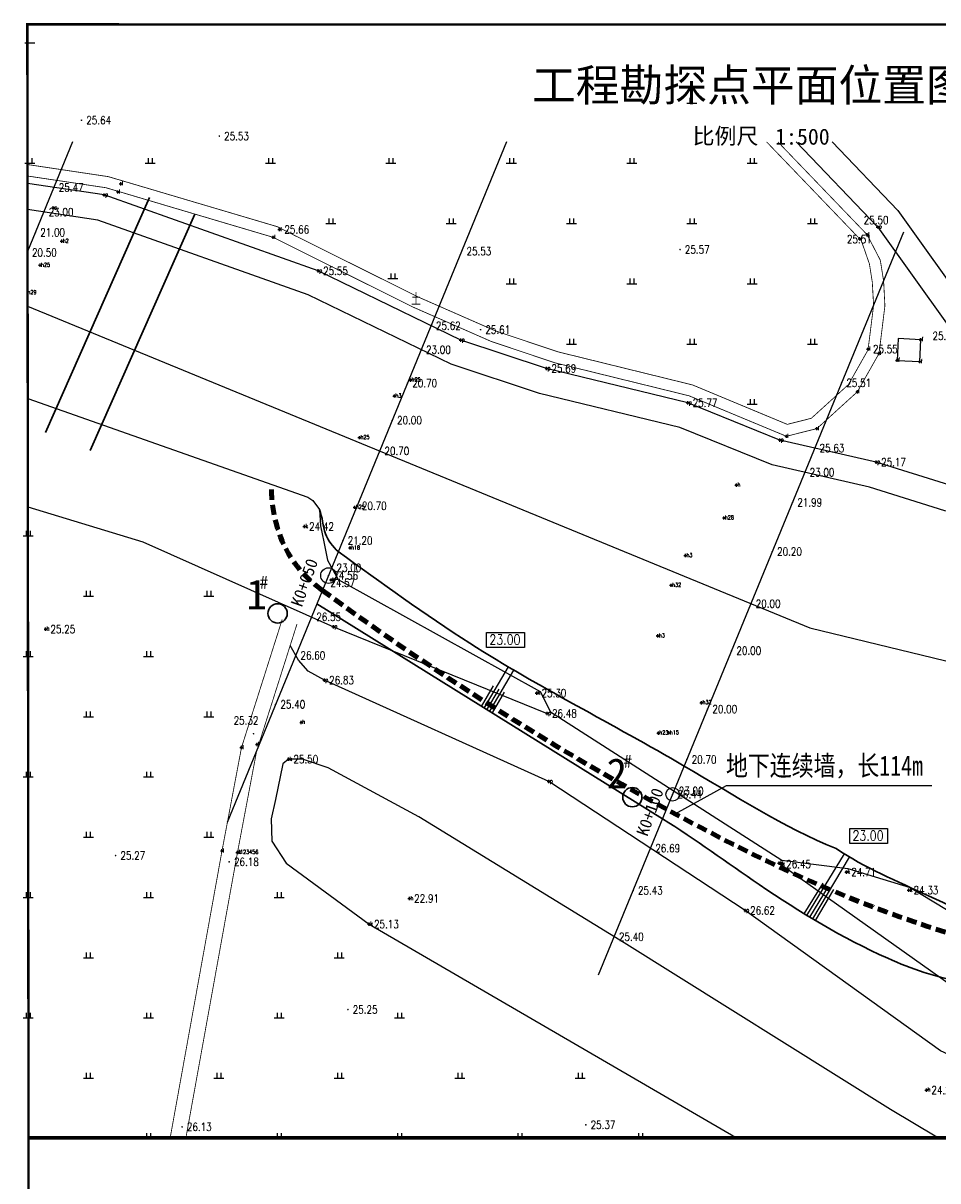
# Model space of a CAD drawing. Extents: x 475446 to 490894, y 3788879 to 3821323.
# Tile 24 of 75: x 484349 to 484463, y 3817415 to 3817559. Entities that reach past the tile are written whole.
import ezdxf
from ezdxf.enums import TextEntityAlignment as Align

# ---------------------------------------------------------------- set-up
doc = ezdxf.new("R2010")
doc.units = 0
doc.header["$LTSCALE"] = 0.5
doc.header["$PDMODE"] = 34
doc.header["$PDSIZE"] = 0.2
doc.linetypes.add('DASHED', pattern=[19.05, 12.7, -6.35])
doc.linetypes.add('X3', pattern=[5, 4, -1])
doc.layers.get('0').update_dxf_attribs({"linetype": 'CONTINUOUS'})
for name, color, linetype in [('DLSS', 4, 'CONTINUOUS'), ('DMTZ', 3, 'CONTINUOUS'), ('dmx', 1, 'CONTINUOUS'), ('GCD', 1, 'CONTINUOUS'), ('JMD', 6, 'CONTINUOUS'), ('SXSS', 5, 'CONTINUOUS'), ('zdh', 7, 'CONTINUOUS'), ('图签', 7, 'CONTINUOUS'), ('钻孔', 7, 'CONTINUOUS')]:
    doc.layers.add(name, color=color, linetype=linetype)
doc.styles.add('-仿宋_GB2312', font='simfang_0.ttf', dxfattribs={"width": 0.8})
doc.styles.add('HT', font='simhei_0.ttf', dxfattribs={"height": 12})
doc.styles.add('HZ', font='rs.shx', dxfattribs={"width": 0.8, "bigfont": 'hztxt.shx'})
doc.styles.get("Standard").update_dxf_attribs({"font": 'rs.shx', "bigfont": 'hztxt.shx'})
doc.styles.add('STANDARD黑体', font='simhei_0.ttf', dxfattribs={"height": 8})
doc.styles.add('黑体', font='simhei_0.ttf')
doc.linetypes.add('10411', pattern='A,2,[150,AAA.SHX,S=1,R=0,X=0,Y=1],2,[151,AAA.SHX,S=1,R=0,X=0,Y=3],1e-11', length=4)
doc.linetypes.add('10421', pattern='A,2,[150,AAA.SHX,S=0.5,R=0,X=0,Y=0.5],1e-11', length=2)
doc.linetypes.add('833', pattern='A,2,[150,AAA.SHX,S=0.8,R=0,X=0,Y=0.8],2,[150,AAA.SHX,S=2,R=0,X=0,Y=2],1e-11', length=4)

# ---------------------------------------------------------------- blocks, each defined once
blk = doc.blocks.new('GC200')
at = {"linetype": 'Continuous', "const_width": 0.2, "flags": 128}
blk.add_lwpolyline([(-0.1, 0, 1), (0.1, 0, 1)], format="xyb", close=True, dxfattribs=at)

msp = doc.modelspace()

# ---------------------------------------------------------------- linework, layer by layer
for p, q in [((484348.78, 3817556.35), (484350.03, 3817556.35)), ((484431.66, 3817549.5), (484431.66, 3817548.85)), ((484431.28, 3817548.85), (484432.53, 3817548.85)), ((484349.16, 3817542), (484349.16, 3817541.35)), ((484349.66, 3817542), (484349.66, 3817541.35)), ((484364.16, 3817542), (484364.16, 3817541.35)), ((484364.66, 3817542), (484364.66, 3817541.35)), ((484379.16, 3817542), (484379.16, 3817541.35)), ((484379.66, 3817542), (484379.66, 3817541.35)), ((484394.16, 3817542), (484394.16, 3817541.35)), ((484394.66, 3817542), (484394.66, 3817541.35)), ((484409.16, 3817542), (484409.16, 3817541.35)), ((484409.66, 3817542), (484409.66, 3817541.35)), ((484424.16, 3817542), (484424.16, 3817541.35)), ((484424.66, 3817542), (484424.66, 3817541.35)), ((484439.16, 3817542), (484439.16, 3817541.35)), ((484439.66, 3817542), (484439.66, 3817541.35)), ((484348.78, 3817541.35), (484350.03, 3817541.35)), ((484363.78, 3817541.35), (484365.03, 3817541.35)), ((484378.78, 3817541.35), (484380.03, 3817541.35)), ((484393.78, 3817541.35), (484395.03, 3817541.35)), ((484408.78, 3817541.35), (484410.03, 3817541.35)), ((484423.78, 3817541.35), (484425.03, 3817541.35)), ((484438.78, 3817541.35), (484440.03, 3817541.35)), ((484386.28, 3817533.85), (484387.53, 3817533.85)), ((484386.66, 3817534.5), (484386.66, 3817533.85)), ((484387.16, 3817534.5), (484387.16, 3817533.85)), ((484401.28, 3817533.85), (484402.53, 3817533.85)), ((484401.66, 3817534.5), (484401.66, 3817533.85)), ((484402.16, 3817534.5), (484402.16, 3817533.85)), ((484416.28, 3817533.85), (484417.53, 3817533.85)), ((484416.66, 3817534.5), (484416.66, 3817533.85)), ((484417.16, 3817534.5), (484417.16, 3817533.85)), ((484431.28, 3817533.85), (484432.53, 3817533.85)), ((484431.66, 3817534.5), (484431.66, 3817533.85)), ((484432.16, 3817534.5), (484432.16, 3817533.85)), ((484446.28, 3817533.85), (484447.53, 3817533.85)), ((484446.66, 3817534.5), (484446.66, 3817533.85)), ((484447.16, 3817534.5), (484447.16, 3817533.85)), ((484394.41, 3817527.65), (484394.41, 3817527)), ((484394.91, 3817527.65), (484394.91, 3817527)), ((484394.03, 3817527), (484395.28, 3817527)), ((484408.78, 3817526.35), (484410.03, 3817526.35)), ((484409.16, 3817527), (484409.16, 3817526.35)), ((484409.66, 3817527), (484409.66, 3817526.35)), ((484423.78, 3817526.35), (484425.03, 3817526.35)), ((484424.16, 3817527), (484424.16, 3817526.35)), ((484424.66, 3817527), (484424.66, 3817526.35)), ((484438.78, 3817526.35), (484440.03, 3817526.35)), ((484439.16, 3817527), (484439.16, 3817526.35)), ((484439.66, 3817527), (484439.66, 3817526.35)), ((484416.28, 3817518.85), (484417.53, 3817518.85)), ((484416.66, 3817519.5), (484416.66, 3817518.85)), ((484417.16, 3817519.5), (484417.16, 3817518.85)), ((484431.28, 3817518.85), (484432.53, 3817518.85)), ((484431.66, 3817519.5), (484431.66, 3817518.85)), ((484432.16, 3817519.5), (484432.16, 3817518.85)), ((484446.28, 3817518.85), (484447.53, 3817518.85)), ((484446.66, 3817519.5), (484446.66, 3817518.85)), ((484447.16, 3817519.5), (484447.16, 3817518.85)), ((484439.16, 3817512), (484439.16, 3817511.35)), ((484439.66, 3817512), (484439.66, 3817511.35)), ((484438.78, 3817511.35), (484440.03, 3817511.35)), ((484348.59, 3817494.96), (484349.84, 3817494.96)), ((484348.96, 3817495.61), (484348.96, 3817494.96)), ((484349.46, 3817495.61), (484349.46, 3817494.96)), ((484356.09, 3817487.46), (484357.34, 3817487.46)), ((484356.46, 3817488.11), (484356.46, 3817487.46)), ((484356.96, 3817488.11), (484356.96, 3817487.46)), ((484371.09, 3817487.46), (484372.34, 3817487.46)), ((484371.46, 3817488.11), (484371.46, 3817487.46)), ((484371.96, 3817488.11), (484371.96, 3817487.46)), ((484348.59, 3817479.96), (484349.84, 3817479.96)), ((484348.96, 3817480.61), (484348.96, 3817479.96)), ((484349.46, 3817480.61), (484349.46, 3817479.96)), ((484363.59, 3817479.96), (484364.84, 3817479.96)), ((484363.96, 3817480.61), (484363.96, 3817479.96)), ((484364.46, 3817480.61), (484364.46, 3817479.96)), ((484356.46, 3817473.11), (484356.46, 3817472.46)), ((484356.96, 3817473.11), (484356.96, 3817472.46)), ((484371.46, 3817473.11), (484371.46, 3817472.46)), ((484371.96, 3817473.11), (484371.96, 3817472.46)), ((484356.09, 3817472.46), (484357.34, 3817472.46)), ((484371.09, 3817472.46), (484372.34, 3817472.46)), ((484348.96, 3817465.61), (484348.96, 3817464.96)), ((484349.46, 3817465.61), (484349.46, 3817464.96)), ((484363.96, 3817465.61), (484363.96, 3817464.96)), ((484364.46, 3817465.61), (484364.46, 3817464.96)), ((484348.59, 3817464.96), (484349.84, 3817464.96)), ((484363.59, 3817464.96), (484364.84, 3817464.96)), ((484356.09, 3817457.46), (484357.34, 3817457.46)), ((484356.46, 3817458.11), (484356.46, 3817457.46)), ((484356.96, 3817458.11), (484356.96, 3817457.46)), ((484371.09, 3817457.46), (484372.34, 3817457.46)), ((484371.46, 3817458.11), (484371.46, 3817457.46)), ((484371.96, 3817458.11), (484371.96, 3817457.46)), ((484348.59, 3817449.96), (484349.84, 3817449.96)), ((484348.96, 3817450.61), (484348.96, 3817449.96)), ((484349.46, 3817450.61), (484349.46, 3817449.96)), ((484363.59, 3817449.96), (484364.84, 3817449.96)), ((484363.96, 3817450.61), (484363.96, 3817449.96)), ((484364.46, 3817450.61), (484364.46, 3817449.96)), ((484379.85, 3817449.96), (484381.1, 3817449.96)), ((484380.23, 3817450.61), (484380.23, 3817449.96)), ((484380.73, 3817450.61), (484380.73, 3817449.96)), ((484356.09, 3817442.46), (484357.34, 3817442.46)), ((484356.46, 3817443.11), (484356.46, 3817442.46)), ((484356.96, 3817443.11), (484356.96, 3817442.46)), ((484387.35, 3817442.46), (484388.6, 3817442.46)), ((484387.73, 3817443.11), (484387.73, 3817442.46)), ((484388.23, 3817443.11), (484388.23, 3817442.46)), ((484348.96, 3817435.61), (484348.96, 3817434.96)), ((484349.46, 3817435.61), (484349.46, 3817434.96)), ((484363.96, 3817435.61), (484363.96, 3817434.96)), ((484364.46, 3817435.61), (484364.46, 3817434.96)), ((484380.23, 3817435.61), (484380.23, 3817434.96)), ((484380.73, 3817435.61), (484380.73, 3817434.96)), ((484395.23, 3817435.61), (484395.23, 3817434.96)), ((484395.73, 3817435.61), (484395.73, 3817434.96)), ((484348.59, 3817434.96), (484349.84, 3817434.96)), ((484363.59, 3817434.96), (484364.84, 3817434.96)), ((484379.85, 3817434.96), (484381.1, 3817434.96)), ((484394.85, 3817434.96), (484396.1, 3817434.96)), ((484356.46, 3817428.11), (484356.46, 3817427.46)), ((484356.96, 3817428.11), (484356.96, 3817427.46)), ((484372.73, 3817428.11), (484372.73, 3817427.46)), ((484373.23, 3817428.11), (484373.23, 3817427.46)), ((484387.73, 3817428.11), (484387.73, 3817427.46)), ((484388.23, 3817428.11), (484388.23, 3817427.46)), ((484402.73, 3817428.11), (484402.73, 3817427.46)), ((484403.23, 3817428.11), (484403.23, 3817427.46)), ((484417.73, 3817428.11), (484417.73, 3817427.46)), ((484418.23, 3817428.11), (484418.23, 3817427.46)), ((484356.09, 3817427.46), (484357.34, 3817427.46)), ((484372.35, 3817427.46), (484373.6, 3817427.46)), ((484387.35, 3817427.46), (484388.6, 3817427.46)), ((484402.35, 3817427.46), (484403.6, 3817427.46)), ((484417.35, 3817427.46), (484418.6, 3817427.46)), ((484363.59, 3817419.96), (484364.84, 3817419.96)), ((484363.96, 3817420.61), (484363.96, 3817419.96)), ((484364.46, 3817420.61), (484364.46, 3817419.96)), ((484379.85, 3817419.96), (484381.1, 3817419.96)), ((484380.23, 3817420.61), (484380.23, 3817419.96)), ((484380.73, 3817420.61), (484380.73, 3817419.96)), ((484394.85, 3817419.96), (484396.1, 3817419.96)), ((484395.23, 3817420.61), (484395.23, 3817419.96)), ((484395.73, 3817420.61), (484395.73, 3817419.96)), ((484409.85, 3817419.96), (484411.1, 3817419.96)), ((484410.23, 3817420.61), (484410.23, 3817419.96)), ((484410.73, 3817420.61), (484410.73, 3817419.96)), ((484424.85, 3817419.96), (484426.1, 3817419.96)), ((484425.23, 3817420.61), (484425.23, 3817419.96)), ((484425.73, 3817420.61), (484425.73, 3817419.96))]:
    msp.add_line(p, q)
at = {"color": 3, "linetype": 'Continuous', "lineweight": 30}
for p, q in [((484351.36, 3817507.85), (484364.34, 3817537.1)), ((484356.93, 3817505.61), (484369.99, 3817535.03))]:
    msp.add_line(p, q, dxfattribs=at)
at = {"color": 4, "linetype": 'Continuous', "lineweight": 30}
msp.add_line((484428.24, 3817459.75), (484385.18, 3817486.51), dxfattribs=at)
at = {"color": 3, "linetype": 'Continuous'}
for p, q in [((484406.03, 3817473.53), (484409.04, 3817478.67)), ((484406.71, 3817473.13), (484409.72, 3817478.26)), ((484405.69, 3817473.74), (484407.19, 3817476.3)), ((484406.37, 3817473.33), (484407.88, 3817475.9)), ((484407.05, 3817472.93), (484408.56, 3817475.5)), ((484429.81, 3817460.37), (484436.21, 3817463.88)), ((484436.21, 3817463.88), (484461.78, 3817463.88)), ((484446.23, 3817447.72), (484450.9, 3817455.37)), ((484446.96, 3817447.28), (484451.53, 3817454.99)), ((484445.89, 3817447.92), (484448.23, 3817451.75)), ((484446.59, 3817447.5), (484448.91, 3817451.34)), ((484447.3, 3817447.08), (484449.59, 3817450.93))]:
    msp.add_line(p, q, dxfattribs=at)
at = {"linetype": 'Continuous', "flags": 128}
msp.add_lwpolyline([(484349.15, 3817523.55), (484446.57, 3817483.52), (484469.03, 3817478.08), (484487.88, 3817476.98), (484507.77, 3817479.8)], dxfattribs=at)
at = {"color": 3, "linetype": 'Continuous'}
for points in [[(484406.33, 3817482.95), (484411.04, 3817482.95), (484411.04, 3817481.06), (484406.33, 3817481.06)], [(484451.56, 3817458.56), (484456.27, 3817458.56), (484456.27, 3817456.67), (484451.56, 3817456.67)]]:
    msp.add_lwpolyline(points, close=True, dxfattribs=at)
at = {"linetype": 'Continuous'}
for centre, radius in [((484386.63, 3817490.03), 0.976), ((484429.49, 3817462.8), 0.841)]:
    msp.add_circle(centre, radius, dxfattribs=at)
at = {"color": 2, "linetype": 'DASHED', "lineweight": 200, "ltscale": 0.2}
for points, start_tangent, end_tangent in [([(484385.87, 3817488.18), (484381.61, 3817492.83), (484379.5, 3817501.37)], (-0.81231, 0.583226), (0.002769, 0.999996)), ([(484478.13, 3817441.45), (484451.16, 3817450.07), (484428.73, 3817460.95), (484385.87, 3817488.18)], (-0.969419, 0.245413), (-0.806412, 0.591355))]:
    msp.add_spline(points, degree=3, dxfattribs=dict(at, start_tangent=start_tangent, end_tangent=end_tangent))
at = {"color": 4, "linetype": 'Continuous', "lineweight": 30}
for points, start_tangent, end_tangent in [([(484387.85, 3817493.01), (484386.25, 3817495.24), (484385.49, 3817498.24)], (-0.740783, 0.671744), (-0.405403, 0.914138)), ([(484428.24, 3817459.75), (484440.28, 3817451.56), (484456.29, 3817442.39), (484465.51, 3817439.53), (484467.77, 3817439.32)], (0.849299, -0.527912), (0.996751, -0.080547)), ([(484449.87, 3817456.04), (484461.37, 3817450.17), (484468.6, 3817446.81), (484477.73, 3817443.62)], (0.831326, -0.555784), (0.977403, -0.211385))]:
    msp.add_spline(points, degree=3, dxfattribs=dict(at, start_tangent=start_tangent, end_tangent=end_tangent))
msp.add_open_spline([(484449.87, 3817456.04), (484443.29, 3817458.72), (484428.49, 3817468.29), (484406.93, 3817479.1), (484393.24, 3817489.11), (484387.85, 3817493.01)], degree=3, knots=[25.996107, 25.996107, 25.996107, 25.996107, 47.60032, 78.36976, 98.334236, 98.334236, 98.334236, 98.334236], dxfattribs=at)
at = {"layer": 'DLSS', "linetype": 'X3', "const_width": 0.1, "flags": 128}
for points, elevation in [([(484441.21, 3817544.01), (484452.99, 3817531.75)], 26.09), ([(484452.99, 3817531.75), (484454.01, 3817528.83), (484454.37, 3817526.55), (484454.53, 3817523.67), (484453.84, 3817518.13), (484451.39, 3817513.8), (484446.77, 3817509.61), (484443.78, 3817508.85), (484431.98, 3817513.76), (484415.22, 3817517.88), (484407.42, 3817520.49), (484397.8, 3817524.71), (484382.39, 3817532.38), (484380.26, 3817533.46), (484359.21, 3817539.69), (484349.13, 3817541.2)], 26.09), ([(484366.92, 3817420.11), (484373.36, 3817455.75), (484375.79, 3817468.62), (484380.86, 3817484.56)], 26.18)]:
    msp.add_lwpolyline(points, dxfattribs=dict(at, elevation=elevation))
at = {"layer": 'DLSS', "linetype": 'Continuous', "const_width": 0.1, "flags": 128}
for points, elevation in [([(484442.62, 3817544.01), (484453.73, 3817532.46)], 26.09), ([(484453.73, 3817532.46), (484455.37, 3817529.28), (484455.78, 3817526.69), (484455.94, 3817523.62), (484455.21, 3817517.68), (484452.51, 3817512.91), (484447.46, 3817508.32), (484443.67, 3817507.37), (484431.54, 3817512.41), (484414.82, 3817516.52), (484406.91, 3817519.17), (484397.21, 3817523.43), (484381.76, 3817531.12), (484379.73, 3817532.14), (484358.91, 3817538.31), (484349.14, 3817539.77)], 26.09), ([(484368.88, 3817420.11), (484375.26, 3817455.4), (484377.67, 3817468.15), (484382.7, 3817483.98)], 26.18)]:
    msp.add_lwpolyline(points, dxfattribs=dict(at, elevation=elevation))
at = {"layer": 'DMTZ', "linetype": '10421', "flags": 128}
for points in [[(484349.17, 3817508.64, 0.00000202, 0.00000202, 0), (484383.62, 3817496.14, 0.00000202, 0.00000202, 0), (484385, 3817493.85, 0, 0, 0), (484386.14, 3817490.84, 0, 0, 0), (484386.96, 3817489.48, 0.00000202, 0.00000202, 0), (484389.36, 3817488.02, 0, 0, 0), (484412.57, 3817475.4, 0.00000203, 0.00000203, 0), (484413.87, 3817472.87, 0.00000203, 0.00000203, 0), (484442.78, 3817454.24, 0.00000203, 0.00000203, 0), (484451.15, 3817453.12, 0.00000202, 0.00000202, 0), (484458.91, 3817450.86, 0.00000202, 0.00000202, 0), (484467.83, 3817445.22, 0.00000202, 0.00000202, 0), (484468.96, 3817444.76, 0, 0, 0), (484469.19, 3817444.64, 0, 0, 0)], [(484380.86, 3817484.56, 0.00000203, 0.00000203, 0), (484380.75, 3817485.2, 0, 0, 0), (484380.71, 3817485.48, 0.00000202, 0.00000202, 0), (484363.13, 3817493.31, 0.00000202, 0.00000202, 0), (484349.18, 3817497.54, 0.00000202, 0.00000202, 0)]]:
    msp.add_lwpolyline(points, format="xyseb", dxfattribs=at)
at = {"layer": 'DMTZ', "linetype": '10411', "flags": 128}
for points in [[(484349.18, 3817498.59), (484363.48, 3817494.25), (484387.26, 3817483.66), (484413.87, 3817472.87)], [(484468.05, 3817433.84), (484465.35, 3817430.63), (484464.64, 3817430.33), (484463.86, 3817430.42), (484462.86, 3817430.88), (484438.55, 3817448.33), (484414.08, 3817464.4), (484386.11, 3817477), (484384.08, 3817478.12), (484382.88, 3817479.49), (484381.85, 3817481.31)], [(484442.78, 3817454.24), (484464.2, 3817439.02), (484465.84, 3817438.85), (484467.77, 3817439.32)]]:
    msp.add_lwpolyline(points, dxfattribs=at)
at = {"layer": 'DMTZ', "linetype": '10411', "elevation": 25.5, "flags": 128}
for points in [[(484381.66, 3817467.17), (484380.93, 3817466.61), (484380.04, 3817462.17), (484379.47, 3817459.73), (484379.55, 3817456.98), (484381.34, 3817454.22), (484391.7, 3817446.63), (484437.34, 3817420.11)], [(484462.41, 3817420.11), (484456.65, 3817423.57), (484423.46, 3817444.3), (484397.89, 3817460), (484386.6, 3817466.09), (484383.4, 3817467.17), (484381.66, 3817467.17)]]:
    msp.add_lwpolyline(points, dxfattribs=at)
at = {"layer": 'dmx', "linetype": 'Continuous'}
msp.add_line((484354.75, 3817544.01), (484349.15, 3817530.37), dxfattribs=at)
for points in [[(484408.81, 3817544.01), (484373.99, 3817459.29)], [(484458.25, 3817532.78), (484420.24, 3817440.28)]]:
    msp.add_lwpolyline(points, dxfattribs=at)
at = {"layer": 'JMD', "linetype": 'Continuous', "elevation": 25.54, "flags": 128}
msp.add_lwpolyline([(484457.46, 3817516.82), (484460.28, 3817516.67), (484460.42, 3817519.39), (484457.6, 3817519.54)], close=True, dxfattribs=at)
at = {"layer": 'SXSS', "linetype": '833', "elevation": 26.09, "flags": 128}
msp.add_lwpolyline([(484444.89, 3817544.01), (484455.07, 3817533.42), (484463.82, 3817521.18), (484467.04, 3817514.25), (484469.09, 3817504.3), (484469.01, 3817502.11), (484468.79, 3817501.16), (484468.21, 3817500.91), (484464.04, 3817501.28), (484454.87, 3817504.15), (484442.87, 3817506.89), (484431.39, 3817511.53), (484413.8, 3817515.81), (484403.1, 3817519.34), (484385.36, 3817527.96), (484358.68, 3817537.41), (484349.14, 3817538.85)], dxfattribs=at)
at = {"layer": 'SXSS', "linetype": 'Continuous', "elevation": 26.09, "flags": 128}
msp.add_lwpolyline([(484449.36, 3817544.01), (484457.56, 3817535.49), (484466.62, 3817522.81), (484470.12, 3817515.26), (484472.33, 3817504.57), (484472.22, 3817501.68), (484471.55, 3817498.84), (484468.74, 3817497.62), (484463.41, 3817498.1), (484454.02, 3817501.04), (484441.9, 3817503.8), (484430.4, 3817508.46), (484412.91, 3817512.71), (484401.89, 3817516.35), (484384.11, 3817524.98), (484357.9, 3817534.27), (484349.14, 3817535.59)], dxfattribs=at)
at = {"layer": 'SXSS', "linetype": 'Continuous', "flags": 128}
msp.add_lwpolyline([(484349.17, 3817512.08), (484384.05, 3817499.81), (484384.68, 3817499.36), (484385.49, 3817498.24), (484385.64, 3817496.24), (484386.05, 3817494.21), (484386.49, 3817491.96), (484387.85, 3817489.54), (484412.98, 3817475.61), (484414.27, 3817473.06), (484443.09, 3817454.62), (484451.31, 3817453.57), (484459.09, 3817451.18), (484467.94, 3817445.83)], dxfattribs=at)
at = {"layer": 'zdh', "linetype": 'Continuous'}
for p in [(484360.77, 3817538.8, 25.64), (484358.68, 3817537.41, 25.47), (484360.4, 3817537.78, 25.59), (484352.34, 3817535.8, 22.99), (484380.53, 3817533.11, 25.66), (484455.07, 3817533.42, 25.5), (484353.4, 3817531.65, 22.87), (484379.73, 3817532.14, 25.61), (484452.82, 3817531.94, 25.46), (484453.73, 3817532.46, 25.51), (484350.7, 3817528.67, 22.9), (484385.36, 3817527.96, 25.55), (484403.1, 3817519.34, 25.62), (484460.39, 3817519.39, 25.52), (484453.85, 3817518.22, 25.55), (484455.21, 3817517.68, 25.55), (484413.8, 3817515.81, 25.69), (484457.46, 3817516.82, 25.54), (484460.28, 3817516.67, 25.33), (484396.86, 3817514.36, 22.89), (484452.51, 3817512.91, 25.5), (484394.83, 3817512.38, 22.89), (484431.39, 3817511.53, 25.77), (484390.5, 3817507.2, 22.86), (484443.67, 3817507.37, 25.69), (484447.46, 3817508.32, 25.66), (484442.87, 3817506.89, 25.63), (484454.87, 3817504.15, 25.17), (484437.44, 3817501.29, 21.99), (484389.9, 3817498.52, 22.89), (484435.89, 3817497.2, 22.9), (484383.62, 3817496.14, 24.42), (484389.31, 3817493.47, 22.88), (484431.09, 3817492.52, 22.85), (484386.96, 3817489.48, 24.56), (484429.31, 3817488.82, 22.86), (484351.39, 3817483.36, 25.25), (484387.26, 3817483.66, 26.55), (484427.66, 3817482.52, 22.87), (484386.11, 3817477, 26.83), (484412.57, 3817475.4, 25.3), (484433.09, 3817474.2, 22.88), (484413.87, 3817472.87, 26.48), (484383.24, 3817471.75, 25.4), (484427.72, 3817470.42, 22.87), (484429.03, 3817470.45, 22.88), (484375.79, 3817468.62, 25.37), (484377.73, 3817469.01, 25.32), (484381.66, 3817467.17, 25.5), (484414.08, 3817464.4, 26.69), (484373.36, 3817455.75, 26.18), (484375.29, 3817455.55, 26.13), (484375.33, 3817455.56, 26.13), (484442.78, 3817454.24, 26.44), (484443.04, 3817454.11, 26.45), (484451.15, 3817453.12, 24.71), (484396.7, 3817449.83, 22.91), (484458.91, 3817450.86, 24.33), (484438.55, 3817448.33, 26.62), (484391.7, 3817446.63, 25.13), (484461.13, 3817425.98, 24.27)]:
    msp.add_point(p, dxfattribs=at)
at = {"layer": '图签', "const_width": 0.3}
msp.add_lwpolyline([(484349.26, 3817281.5), (484541.71, 3817281.5), (484541.71, 3817419.96), (484349.26, 3817419.96), (484349.26, 3817281.5)], dxfattribs=at)
at = {"layer": '钻孔', "const_width": 0.3}
msp.add_lwpolyline([(484541.76, 3817558.61), (484349.11, 3817558.65), (484349.26, 3817420.11), (484541.76, 3817420.11), (484541.76, 3817558.61)], dxfattribs=at)
at = {"layer": '钻孔', "linetype": 'Continuous', "lineweight": 30}
for centre in [(484380.29, 3817485.32), (484424.48, 3817462.44)]:
    msp.add_circle(centre, 1.2, dxfattribs=at)

# ---------------------------------------------------------------- block references
at = {"layer": 'GCD', "linetype": 'Continuous'}
ref = msp.add_blockref('GC200', (484355.86, 3817546.71, 25.64), dxfattribs=dict(at, xscale=0.5, yscale=0.5, zscale=0.5))
ref.add_attrib('height', '25.64', dxfattribs={"linetype": 'Continuous', "height": 1, "style": 'HZ', "width": 0.8}).set_placement((484356.46, 3817546.71), align=Align.MIDDLE_LEFT)
ref = msp.add_blockref('GC200', (484373.03, 3817544.74, 25.53), dxfattribs=dict(at, xscale=0.5, yscale=0.5, zscale=0.5))
ref.add_attrib('height', '25.53', dxfattribs={"linetype": 'Continuous', "height": 1, "style": 'HZ', "width": 0.8}).set_placement((484373.63, 3817544.74, 25.53), align=Align.MIDDLE_LEFT)
ref = msp.add_blockref('GC200', (484352.43, 3817538.35, 25.47), dxfattribs=dict(at, xscale=0.5, yscale=0.5, zscale=0.5))
ref.add_attrib('height', '25.47', dxfattribs={"linetype": 'Continuous', "height": 1, "style": 'HZ', "width": 0.8}).set_placement((484353.03, 3817538.35), align=Align.MIDDLE_LEFT)
ref = msp.add_blockref('GC200', (484351.17, 3817535.28, 23), dxfattribs=dict(at, xscale=0.5, yscale=0.5, zscale=0.5))
ref.add_attrib('height', '23.00', dxfattribs={"linetype": 'Continuous', "height": 1, "style": 'HZ', "width": 0.8}).set_placement((484351.77, 3817535.28, 23), align=Align.MIDDLE_LEFT)
ref = msp.add_blockref('GC200', (484455.07, 3817533.42, 25.5), dxfattribs=dict(at, xscale=0.5, yscale=0.5, zscale=0.5))
ref.add_attrib('height', '25.50', dxfattribs={"linetype": 'Continuous', "height": 1, "style": 'HZ', "width": 0.8}).set_placement((484453.3, 3817534.29, 25.5), align=Align.MIDDLE_LEFT)
ref = msp.add_blockref('GC200', (484350.12, 3817532.74, 21), dxfattribs=dict(at, xscale=0.5, yscale=0.5, zscale=0.5))
ref.add_attrib('height', '21.00', dxfattribs={"linetype": 'Continuous', "height": 1, "style": 'HZ', "width": 0.8}).set_placement((484350.72, 3817532.74, 21), align=Align.MIDDLE_LEFT)
ref = msp.add_blockref('GC200', (484380.53, 3817533.11, 25.66), dxfattribs=dict(at, xscale=0.5, yscale=0.5, zscale=0.5))
ref.add_attrib('height', '25.66', dxfattribs={"linetype": 'Continuous', "height": 1, "style": 'HZ', "width": 0.8}).set_placement((484381.13, 3817533.11, 25.66), align=Align.MIDDLE_LEFT)
ref = msp.add_blockref('GC200', (484453.73, 3817532.46, 25.51), dxfattribs=dict(at, xscale=0.5, yscale=0.5, zscale=0.5))
ref.add_attrib('height', '25.51', dxfattribs={"linetype": 'Continuous', "height": 1, "style": 'HZ', "width": 0.8}).set_placement((484451.21, 3817531.9, 25.51), align=Align.MIDDLE_LEFT)
ref = msp.add_blockref('GC200', (484349.09, 3817530.24, 20.5), dxfattribs=dict(at, xscale=0.5, yscale=0.5, zscale=0.5))
ref.add_attrib('height', '20.50', dxfattribs={"linetype": 'Continuous', "height": 1, "style": 'HZ', "width": 0.8}).set_placement((484349.69, 3817530.24, 20.5), align=Align.MIDDLE_LEFT)
ref = msp.add_blockref('GC200', (484403.22, 3817530.4, 25.53), dxfattribs=dict(at, xscale=0.5, yscale=0.5, zscale=0.5))
ref.add_attrib('height', '25.53', dxfattribs={"linetype": 'Continuous', "height": 1, "style": 'HZ', "width": 0.8}).set_placement((484403.82, 3817530.4), align=Align.MIDDLE_LEFT)
ref = msp.add_blockref('GC200', (484430.42, 3817530.62, 25.57), dxfattribs=dict(at, xscale=0.5, yscale=0.5, zscale=0.5))
ref.add_attrib('height', '25.57', dxfattribs={"linetype": 'Continuous', "height": 1, "style": 'HZ', "width": 0.8}).set_placement((484431.02, 3817530.62, 25.57), align=Align.MIDDLE_LEFT)
ref = msp.add_blockref('GC200', (484385.36, 3817527.96, 25.55), dxfattribs=dict(at, xscale=0.5, yscale=0.5, zscale=0.5))
ref.add_attrib('height', '25.55', dxfattribs={"linetype": 'Continuous', "height": 1, "style": 'HZ', "width": 0.8}).set_placement((484385.96, 3817527.96, 25.55), align=Align.MIDDLE_LEFT)
ref = msp.add_blockref('GC200', (484399.41, 3817521.13, 25.62), dxfattribs=dict(at, xscale=0.5, yscale=0.5, zscale=0.5))
ref.add_attrib('height', '25.62', dxfattribs={"linetype": 'Continuous', "height": 1, "style": 'HZ', "width": 0.8}).set_placement((484400.01, 3817521.13), align=Align.MIDDLE_LEFT)
ref = msp.add_blockref('GC200', (484405.57, 3817520.64, 25.61), dxfattribs=dict(at, xscale=0.5, yscale=0.5, zscale=0.5))
ref.add_attrib('height', '25.61', dxfattribs={"linetype": 'Continuous', "height": 1, "style": 'HZ', "width": 0.8}).set_placement((484406.17, 3817520.64, 25.61), align=Align.MIDDLE_LEFT)
ref = msp.add_blockref('GC200', (484463.82, 3817521.18, 25.3), dxfattribs=dict(at, xscale=0.5, yscale=0.5, zscale=0.5))
ref.add_attrib('height', '25.30', dxfattribs={"linetype": 'Continuous', "height": 1, "style": 'HZ', "width": 0.8}).set_placement((484461.87, 3817519.86, 25.3), align=Align.MIDDLE_LEFT)
ref = msp.add_blockref('GC200', (484398.18, 3817518.15, 23), dxfattribs=dict(at, xscale=0.5, yscale=0.5, zscale=0.5))
ref.add_attrib('height', '23.00', dxfattribs={"linetype": 'Continuous', "height": 1, "style": 'HZ', "width": 0.8}).set_placement((484398.78, 3817518.15, 23), align=Align.MIDDLE_LEFT)
ref = msp.add_blockref('GC200', (484453.85, 3817518.22, 25.55), dxfattribs=dict(at, xscale=0.5, yscale=0.5, zscale=0.5))
ref.add_attrib('height', '25.55', dxfattribs={"linetype": 'Continuous', "height": 1, "style": 'HZ', "width": 0.8}).set_placement((484454.45, 3817518.22, 25.55), align=Align.MIDDLE_LEFT)
ref = msp.add_blockref('GC200', (484413.8, 3817515.81, 25.69), dxfattribs=dict(at, xscale=0.5, yscale=0.5, zscale=0.5))
ref.add_attrib('height', '25.69', dxfattribs={"linetype": 'Continuous', "height": 1, "style": 'HZ', "width": 0.8}).set_placement((484414.4, 3817515.81, 25.69), align=Align.MIDDLE_LEFT)
ref = msp.add_blockref('GC200', (484396.47, 3817513.98, 20.7), dxfattribs=dict(at, xscale=0.5, yscale=0.5, zscale=0.5))
ref.add_attrib('height', '20.70', dxfattribs={"linetype": 'Continuous', "height": 1, "style": 'HZ', "width": 0.8}).set_placement((484397.07, 3817513.98, 20.7), align=Align.MIDDLE_LEFT)
ref = msp.add_blockref('GC200', (484450.54, 3817514.02, 25.51), dxfattribs=dict(at, xscale=0.5, yscale=0.5, zscale=0.5))
ref.add_attrib('height', '25.51', dxfattribs={"linetype": 'Continuous', "height": 1, "style": 'HZ', "width": 0.8}).set_placement((484451.14, 3817514.02), align=Align.MIDDLE_LEFT)
ref = msp.add_blockref('GC200', (484431.39, 3817511.53, 25.77), dxfattribs=dict(at, xscale=0.5, yscale=0.5, zscale=0.5))
ref.add_attrib('height', '25.77', dxfattribs={"linetype": 'Continuous', "height": 1, "style": 'HZ', "width": 0.8}).set_placement((484431.99, 3817511.53, 25.77), align=Align.MIDDLE_LEFT)
ref = msp.add_blockref('GC200', (484394.57, 3817509.36, 20), dxfattribs=dict(at, xscale=0.5, yscale=0.5, zscale=0.5))
ref.add_attrib('height', '20.00', dxfattribs={"linetype": 'Continuous', "height": 1, "style": 'HZ', "width": 0.8}).set_placement((484395.17, 3817509.36, 20), align=Align.MIDDLE_LEFT)
ref = msp.add_blockref('GC200', (484393, 3817505.54, 20.7), dxfattribs=dict(at, xscale=0.5, yscale=0.5, zscale=0.5))
ref.add_attrib('height', '20.70', dxfattribs={"linetype": 'Continuous', "height": 1, "style": 'HZ', "width": 0.8}).set_placement((484393.6, 3817505.54, 20.7), align=Align.MIDDLE_LEFT)
ref = msp.add_blockref('GC200', (484447.2, 3817505.9, 25.63), dxfattribs=dict(at, xscale=0.5, yscale=0.5, zscale=0.5))
ref.add_attrib('height', '25.63', dxfattribs={"linetype": 'Continuous', "height": 1, "style": 'HZ', "width": 0.8}).set_placement((484447.8, 3817505.9), align=Align.MIDDLE_LEFT)
ref = msp.add_blockref('GC200', (484454.87, 3817504.15, 25.17), dxfattribs=dict(at, xscale=0.5, yscale=0.5, zscale=0.5))
ref.add_attrib('height', '25.17', dxfattribs={"linetype": 'Continuous', "height": 1, "style": 'HZ', "width": 0.8}).set_placement((484455.47, 3817504.15, 25.17), align=Align.MIDDLE_LEFT)
ref = msp.add_blockref('GC200', (484445.96, 3817502.88, 23), dxfattribs=dict(at, xscale=0.5, yscale=0.5, zscale=0.5))
ref.add_attrib('height', '23.00', dxfattribs={"linetype": 'Continuous', "height": 1, "style": 'HZ', "width": 0.8}).set_placement((484446.56, 3817502.88, 23), align=Align.MIDDLE_LEFT)
ref = msp.add_blockref('GC200', (484390.19, 3817498.7, 20.7), dxfattribs=dict(at, xscale=0.5, yscale=0.5, zscale=0.5))
ref.add_attrib('height', '20.70', dxfattribs={"linetype": 'Continuous', "height": 1, "style": 'HZ', "width": 0.8}).set_placement((484390.79, 3817498.7, 20.7), align=Align.MIDDLE_LEFT)
ref = msp.add_blockref('GC200', (484444.43, 3817499.14, 21.99), dxfattribs=dict(at, xscale=0.5, yscale=0.5, zscale=0.5))
ref.add_attrib('height', '21.99', dxfattribs={"linetype": 'Continuous', "height": 1, "style": 'HZ', "width": 0.8}).set_placement((484445.03, 3817499.14), align=Align.MIDDLE_LEFT)
ref = msp.add_blockref('GC200', (484383.62, 3817496.14, 24.42), dxfattribs=dict(at, xscale=0.5, yscale=0.5, zscale=0.5))
ref.add_attrib('height', '24.42', dxfattribs={"linetype": 'Continuous', "height": 1, "style": 'HZ', "width": 0.8}).set_placement((484384.22, 3817496.14, 24.42), align=Align.MIDDLE_LEFT)
ref = msp.add_blockref('GC200', (484388.42, 3817494.39, 21.2), dxfattribs=dict(at, xscale=0.5, yscale=0.5, zscale=0.5))
ref.add_attrib('height', '21.20', dxfattribs={"linetype": 'Continuous', "height": 1, "style": 'HZ', "width": 0.8}).set_placement((484389.02, 3817494.39, 21.2), align=Align.MIDDLE_LEFT)
ref = msp.add_blockref('GC200', (484441.91, 3817493.02, 20.2), dxfattribs=dict(at, xscale=0.5, yscale=0.5, zscale=0.5))
ref.add_attrib('height', '20.20', dxfattribs={"linetype": 'Continuous', "height": 1, "style": 'HZ', "width": 0.8}).set_placement((484442.51, 3817493.02, 20.2), align=Align.MIDDLE_LEFT)
ref = msp.add_blockref('GC200', (484387.03, 3817491, 23), dxfattribs=dict(at, xscale=0.5, yscale=0.5, zscale=0.5))
ref.add_attrib('height', '23.00', dxfattribs={"linetype": 'Continuous', "height": 1, "style": 'HZ', "width": 0.8}).set_placement((484387.63, 3817491, 23), align=Align.MIDDLE_LEFT)
ref = msp.add_blockref('GC200', (484386.63, 3817490.03, 24.56), dxfattribs=dict(at, xscale=0.5, yscale=0.5, zscale=0.5))
ref.add_attrib('height', '24.56', dxfattribs={"linetype": 'Continuous', "height": 1, "style": 'HZ', "width": 0.8}).set_placement((484387.23, 3817490.03), align=Align.MIDDLE_LEFT)
ref = msp.add_blockref('GC200', (484386.26, 3817489.13, 24.57), dxfattribs=dict(at, xscale=0.5, yscale=0.5, zscale=0.5))
ref.add_attrib('height', '24.57', dxfattribs={"linetype": 'Continuous', "height": 1, "style": 'HZ', "width": 0.8}).set_placement((484386.86, 3817489.13, 24.57), align=Align.MIDDLE_LEFT)
ref = msp.add_blockref('GC200', (484439.25, 3817486.53, 20), dxfattribs=dict(at, xscale=0.5, yscale=0.5, zscale=0.5))
ref.add_attrib('height', '20.00', dxfattribs={"linetype": 'Continuous', "height": 1, "style": 'HZ', "width": 0.8}).set_placement((484439.85, 3817486.53, 20), align=Align.MIDDLE_LEFT)
ref = msp.add_blockref('GC200', (484384.51, 3817484.88, 26.55), dxfattribs=dict(at, xscale=0.5, yscale=0.5, zscale=0.5))
ref.add_attrib('height', '26.55', dxfattribs={"linetype": 'Continuous', "height": 1, "style": 'HZ', "width": 0.8}).set_placement((484385.11, 3817484.88), align=Align.MIDDLE_LEFT)
ref = msp.add_blockref('GC200', (484351.39, 3817483.36, 25.25), dxfattribs=dict(at, xscale=0.5, yscale=0.5, zscale=0.5))
ref.add_attrib('height', '25.25', dxfattribs={"linetype": 'Continuous', "height": 1, "style": 'HZ', "width": 0.8}).set_placement((484351.99, 3817483.36, 25.25), align=Align.MIDDLE_LEFT)
ref = msp.add_blockref('GC200', (484382.54, 3817480.09, 26.6), dxfattribs=dict(at, xscale=0.5, yscale=0.5, zscale=0.5))
ref.add_attrib('height', '26.60', dxfattribs={"linetype": 'Continuous', "height": 1, "style": 'HZ', "width": 0.8}).set_placement((484383.14, 3817480.09, 26.6), align=Align.MIDDLE_LEFT)
ref = msp.add_blockref('GC200', (484436.84, 3817480.68, 20), dxfattribs=dict(at, xscale=0.5, yscale=0.5, zscale=0.5))
ref.add_attrib('height', '20.00', dxfattribs={"linetype": 'Continuous', "height": 1, "style": 'HZ', "width": 0.8}).set_placement((484437.44, 3817480.68, 20), align=Align.MIDDLE_LEFT)
ref = msp.add_blockref('GC200', (484386.11, 3817477, 26.83), dxfattribs=dict(at, xscale=0.5, yscale=0.5, zscale=0.5))
ref.add_attrib('height', '26.83', dxfattribs={"linetype": 'Continuous', "height": 1, "style": 'HZ', "width": 0.8}).set_placement((484386.71, 3817477, 26.83), align=Align.MIDDLE_LEFT)
ref = msp.add_blockref('GC200', (484412.57, 3817475.4, 25.3), dxfattribs=dict(at, xscale=0.5, yscale=0.5, zscale=0.5))
ref.add_attrib('height', '25.30', dxfattribs={"linetype": 'Continuous', "height": 1, "style": 'HZ', "width": 0.8}).set_placement((484413.17, 3817475.4, 25.3), align=Align.MIDDLE_LEFT)
ref = msp.add_blockref('GC200', (484380.04, 3817474, 25.4), dxfattribs=dict(at, xscale=0.5, yscale=0.5, zscale=0.5))
ref.add_attrib('height', '25.40', dxfattribs={"linetype": 'Continuous', "height": 1, "style": 'HZ', "width": 0.8}).set_placement((484380.64, 3817474), align=Align.MIDDLE_LEFT)
ref = msp.add_blockref('GC200', (484413.87, 3817472.87, 26.48), dxfattribs=dict(at, xscale=0.5, yscale=0.5, zscale=0.5))
ref.add_attrib('height', '26.48', dxfattribs={"linetype": 'Continuous', "height": 1, "style": 'HZ', "width": 0.8}).set_placement((484414.47, 3817472.87, 26.48), align=Align.MIDDLE_LEFT)
ref = msp.add_blockref('GC200', (484433.85, 3817473.41, 20), dxfattribs=dict(at, xscale=0.5, yscale=0.5, zscale=0.5))
ref.add_attrib('height', '20.00', dxfattribs={"linetype": 'Continuous', "height": 1, "style": 'HZ', "width": 0.8}).set_placement((484434.45, 3817473.41, 20), align=Align.MIDDLE_LEFT)
ref = msp.add_blockref('GC200', (484377.29, 3817470.34, 25.32), dxfattribs=dict(at, xscale=0.5, yscale=0.5, zscale=0.5))
ref.add_attrib('height', '25.32', dxfattribs={"linetype": 'Continuous', "height": 1, "style": 'HZ', "width": 0.8}).set_placement((484374.81, 3817471.99, 25.32), align=Align.MIDDLE_LEFT)
ref = msp.add_blockref('GC200', (484381.66, 3817467.17, 25.5), dxfattribs=dict(at, xscale=0.5, yscale=0.5, zscale=0.5))
ref.add_attrib('height', '25.50', dxfattribs={"linetype": 'Continuous', "height": 1, "style": 'HZ', "width": 0.8}).set_placement((484382.26, 3817467.17, 25.5), align=Align.MIDDLE_LEFT)
ref = msp.add_blockref('GC200', (484431.27, 3817467.13, 20.7), dxfattribs=dict(at, xscale=0.5, yscale=0.5, zscale=0.5))
ref.add_attrib('height', '20.70', dxfattribs={"linetype": 'Continuous', "height": 1, "style": 'HZ', "width": 0.8}).set_placement((484431.87, 3817467.13, 20.7), align=Align.MIDDLE_LEFT)
ref = msp.add_blockref('GC200', (484429.49, 3817462.8, 26.44), dxfattribs=dict(at, xscale=0.5, yscale=0.5, zscale=0.5))
ref.add_attrib('height', '26.44', dxfattribs={"linetype": 'Continuous', "height": 1, "style": 'HZ', "width": 0.8}).set_placement((484430.09, 3817462.8), align=Align.MIDDLE_LEFT)
ref = msp.add_blockref('GC200', (484429.66, 3817463.21, 23), dxfattribs=dict(at, xscale=0.5, yscale=0.5, zscale=0.5))
ref.add_attrib('height', '23.00', dxfattribs={"linetype": 'Continuous', "height": 1, "style": 'HZ', "width": 0.8}).set_placement((484430.26, 3817463.21, 23), align=Align.MIDDLE_LEFT)
ref = msp.add_blockref('GC200', (484360.11, 3817455.18, 25.27), dxfattribs=dict(at, xscale=0.5, yscale=0.5, zscale=0.5))
ref.add_attrib('height', '25.27', dxfattribs={"linetype": 'Continuous', "height": 1, "style": 'HZ', "width": 0.8}).set_placement((484360.71, 3817455.18, 25.27), align=Align.MIDDLE_LEFT)
ref = msp.add_blockref('GC200', (484426.74, 3817456.09, 26.69), dxfattribs=dict(at, xscale=0.5, yscale=0.5, zscale=0.5))
ref.add_attrib('height', '26.69', dxfattribs={"linetype": 'Continuous', "height": 1, "style": 'HZ', "width": 0.8}).set_placement((484427.34, 3817456.09), align=Align.MIDDLE_LEFT)
ref = msp.add_blockref('GC200', (484374.26, 3817454.39, 26.18), dxfattribs=dict(at, xscale=0.5, yscale=0.5, zscale=0.5))
ref.add_attrib('height', '26.18', dxfattribs={"linetype": 'Continuous', "height": 1, "style": 'HZ', "width": 0.8}).set_placement((484374.86, 3817454.39, 26.18), align=Align.MIDDLE_LEFT)
ref = msp.add_blockref('GC200', (484443.04, 3817454.11, 26.45), dxfattribs=dict(at, xscale=0.5, yscale=0.5, zscale=0.5))
ref.add_attrib('height', '26.45', dxfattribs={"linetype": 'Continuous', "height": 1, "style": 'HZ', "width": 0.8}).set_placement((484443.64, 3817454.11, 26.45), align=Align.MIDDLE_LEFT)
ref = msp.add_blockref('GC200', (484451.15, 3817453.12, 24.71), dxfattribs=dict(at, xscale=0.5, yscale=0.5, zscale=0.5))
ref.add_attrib('height', '24.71', dxfattribs={"linetype": 'Continuous', "height": 1, "style": 'HZ', "width": 0.8}).set_placement((484451.75, 3817453.12, 24.71), align=Align.MIDDLE_LEFT)
ref = msp.add_blockref('GC200', (484424.58, 3817450.83, 25.43), dxfattribs=dict(at, xscale=0.5, yscale=0.5, zscale=0.5))
ref.add_attrib('height', '25.43', dxfattribs={"linetype": 'Continuous', "height": 1, "style": 'HZ', "width": 0.8}).set_placement((484425.18, 3817450.83, 25.43), align=Align.MIDDLE_LEFT)
ref = msp.add_blockref('GC200', (484458.91, 3817450.86, 24.33), dxfattribs=dict(at, xscale=0.5, yscale=0.5, zscale=0.5))
ref.add_attrib('height', '24.33', dxfattribs={"linetype": 'Continuous', "height": 1, "style": 'HZ', "width": 0.8}).set_placement((484459.51, 3817450.86, 24.33), align=Align.MIDDLE_LEFT)
ref = msp.add_blockref('GC200', (484396.7, 3817449.83, 22.91), dxfattribs=dict(at, xscale=0.5, yscale=0.5, zscale=0.5))
ref.add_attrib('height', '22.91', dxfattribs={"linetype": 'Continuous', "height": 1, "style": 'HZ', "width": 0.8}).set_placement((484397.3, 3817449.83, 22.91), align=Align.MIDDLE_LEFT)
ref = msp.add_blockref('GC200', (484438.55, 3817448.33, 26.62), dxfattribs=dict(at, xscale=0.5, yscale=0.5, zscale=0.5))
ref.add_attrib('height', '26.62', dxfattribs={"linetype": 'Continuous', "height": 1, "style": 'HZ', "width": 0.8}).set_placement((484439.15, 3817448.33, 26.62), align=Align.MIDDLE_LEFT)
ref = msp.add_blockref('GC200', (484391.7, 3817446.63, 25.13), dxfattribs=dict(at, xscale=0.5, yscale=0.5, zscale=0.5))
ref.add_attrib('height', '25.13', dxfattribs={"linetype": 'Continuous', "height": 1, "style": 'HZ', "width": 0.8}).set_placement((484392.3, 3817446.63, 25.13), align=Align.MIDDLE_LEFT)
ref = msp.add_blockref('GC200', (484422.21, 3817445.07, 25.4), dxfattribs=dict(at, xscale=0.5, yscale=0.5, zscale=0.5))
ref.add_attrib('height', '25.40', dxfattribs={"linetype": 'Continuous', "height": 1, "style": 'HZ', "width": 0.8}).set_placement((484422.81, 3817445.07, 25.4), align=Align.MIDDLE_LEFT)
ref = msp.add_blockref('GC200', (484389.05, 3817436, 25.25), dxfattribs=dict(at, xscale=0.5, yscale=0.5, zscale=0.5))
ref.add_attrib('height', '25.25', dxfattribs={"linetype": 'Continuous', "height": 1, "style": 'HZ', "width": 0.8}).set_placement((484389.65, 3817436, 25.25), align=Align.MIDDLE_LEFT)
ref = msp.add_blockref('GC200', (484461.13, 3817425.98, 24.27), dxfattribs=dict(at, xscale=0.5, yscale=0.5, zscale=0.5))
ref.add_attrib('height', '24.27', dxfattribs={"linetype": 'Continuous', "height": 1, "style": 'HZ', "width": 0.8}).set_placement((484461.73, 3817425.98, 24.27), align=Align.MIDDLE_LEFT)
ref = msp.add_blockref('GC200', (484368.39, 3817421.4, 26.13), dxfattribs=dict(at, xscale=0.5, yscale=0.5, zscale=0.5))
ref.add_attrib('height', '26.13', dxfattribs={"linetype": 'Continuous', "height": 1, "style": 'HZ', "width": 0.8}).set_placement((484368.99, 3817421.4, 26.13), align=Align.MIDDLE_LEFT)
ref = msp.add_blockref('GC200', (484418.68, 3817421.65, 25.37), dxfattribs=dict(at, xscale=0.5, yscale=0.5, zscale=0.5))
ref.add_attrib('height', '25.37', dxfattribs={"linetype": 'Continuous', "height": 1, "style": 'HZ', "width": 0.8}).set_placement((484419.28, 3817421.65, 25.37), align=Align.MIDDLE_LEFT)

# ---------------------------------------------------------------- texts
at = {"color": 3, "linetype": 'Continuous', "attachment_point": 1}
for s, insert, char_height, width, style in [('23.00', (484406.68, 3817482.68), 1.25, 5.2668, 'HZ'), ('地下连续墙，长114m', (484436.14, 3817467.62, 25.86), 2.5, 93.4904, '-仿宋_GB2312'), ('23.00', (484451.91, 3817458.28), 1.25, 5.2668, 'HZ')]:
    msp.add_mtext(s, dxfattribs=dict(at, insert=insert, char_height=char_height, width=width, style=style))
at = {"color": 0, "style": 'HT'}
msp.add_attdef('工程勘探点平面位置图', (484411.97, 3817549.09), '', height=4, dxfattribs=at)
at = {"layer": 'DLSS', "linetype": 'Continuous', "style": 'HZ', "width": 0.8}
msp.add_text('土', height=1.5, dxfattribs=at).set_placement((484397.53, 3817524.5), align=Align.MIDDLE)
at = {"layer": 'JMD', "color": 0, "linetype": 'Continuous', "style": '黑体'}
for s, p in [('K0+050', (484383.63, 3817489.16)), ('K0+100', (484426.68, 3817460.6))]:
    msp.add_text(s, height=1.5, rotation=70.3488, dxfattribs=at).set_placement(p, align=Align.MIDDLE)
at = {"layer": 'zdh', "linetype": 'Continuous', "style": 'HZ', "width": 0.8}
for s, p in [('l', (484360.9, 3817538.62, 25.64)), ('p', (484358.81, 3817537.23, 25.47)), ('l', (484360.52, 3817537.59, 25.59)), ('s', (484352.46, 3817535.61, 22.99)), ('l', (484380.66, 3817532.92, 25.66)), ('p', (484455.2, 3817533.24, 25.5)), ('h2', (484353.53, 3817531.46, 22.87)), ('l', (484379.86, 3817531.95, 25.61)), ('l', (484452.94, 3817531.75, 25.46)), ('l', (484453.85, 3817532.27, 25.51)), ('h25', (484350.82, 3817528.48, 22.9)), ('p', (484385.48, 3817527.77, 25.55)), ('h29', (484349.13, 3817525.05, 22.9)), ('p', (484403.23, 3817519.15, 25.62)), ('f', (484460.51, 3817519.21, 25.52)), ('l', (484453.98, 3817518.03, 25.55)), ('l', (484455.33, 3817517.49, 25.55)), ('p', (484413.92, 3817515.62, 25.69)), ('f', (484457.59, 3817516.63, 25.54)), ('f', (484460.41, 3817516.49, 25.33)), ('h25', (484396.99, 3817514.18, 22.89)), ('l', (484452.63, 3817512.72, 25.5)), ('h3', (484394.96, 3817512.19, 22.89)), ('p', (484431.52, 3817511.34, 25.77)), ('h25', (484390.62, 3817507.02, 22.86)), ('l', (484443.79, 3817507.18, 25.69)), ('l', (484447.58, 3817508.14, 25.66)), ('p', (484442.99, 3817506.7, 25.63)), ('p', (484454.99, 3817503.96, 25.17)), ('h', (484437.57, 3817501.1, 21.99)), ('h25', (484390.03, 3817498.33, 22.89)), ('h28', (484436.01, 3817497.02, 22.9)), ('k', (484383.75, 3817495.95, 24.42)), ('h18', (484389.44, 3817493.28, 22.88)), ('h3', (484431.22, 3817492.33, 22.85)), ('k', (484387.08, 3817489.29, 24.56)), ('h32', (484429.44, 3817488.64, 22.86)), ('h', (484351.51, 3817483.17, 25.25)), ('p', (484387.38, 3817483.47, 26.55)), ('h3', (484427.79, 3817482.33, 22.87)), ('p', (484386.23, 3817476.81, 26.83)), ('k', (484412.69, 3817475.21, 25.3)), ('h32', (484433.22, 3817474.02, 22.88)), ('p', (484414, 3817472.68, 26.48)), ('h', (484383.36, 3817471.57, 25.4)), ('h23', (484427.84, 3817470.24, 22.87)), ('h15', (484429.15, 3817470.26, 22.88)), ('l', (484375.92, 3817468.43, 25.37)), ('l', (484377.85, 3817468.83, 25.32)), ('k', (484381.78, 3817466.98, 25.5)), ('p', (484414.21, 3817464.21, 26.69)), ('l', (484373.49, 3817455.56, 26.18)), ('k', (484375.42, 3817455.37, 26.13)), ('l123456', (484375.45, 3817455.37, 26.13)), ('k', (484442.91, 3817454.05, 26.44)), ('k', (484443.16, 3817453.93, 26.45)), ('k', (484451.27, 3817452.93, 24.71)), ('k', (484459.04, 3817450.67, 24.33)), ('h', (484396.83, 3817449.64, 22.91)), ('p', (484438.67, 3817448.15, 26.62)), ('k', (484391.83, 3817446.45, 25.13)), ('h', (484461.26, 3817425.79, 24.27))]:
    msp.add_text(s, height=0.5, dxfattribs=at).set_placement(p)
at = {"layer": '钻孔', "style": 'STANDARD黑体'}
for s, p in [('比例尺 ', (484431.99, 3817543.75)), ('1:500', (484442.26, 3817543.67))]:
    msp.add_text(s, height=2, dxfattribs=at).set_placement(p)
at = {"layer": '钻孔', "linetype": 'Continuous', "attachment_point": 1}
for s, insert, char_height, width in [('{\\fSimSun|b0|i0|c0|p2;1}', (484376.41, 3817489.56), 3.75, 6.6651), ('{\\fSimSun|b0|i0|c134|p2;#}', (484378.04, 3817489.98), 1.6, 1.6862), ('{\\fSimSun|b0|i0|c0|p2;2}', (484421.27, 3817467.28), 3.75, 6.6651), ('{\\fSimSun|b0|i0|c134|p2;#}', (484423.37, 3817467.7), 1.6, 1.6862)]:
    msp.add_mtext(s, dxfattribs=dict(at, insert=insert, char_height=char_height, width=width))

doc.saveas('drawing.dxf')
